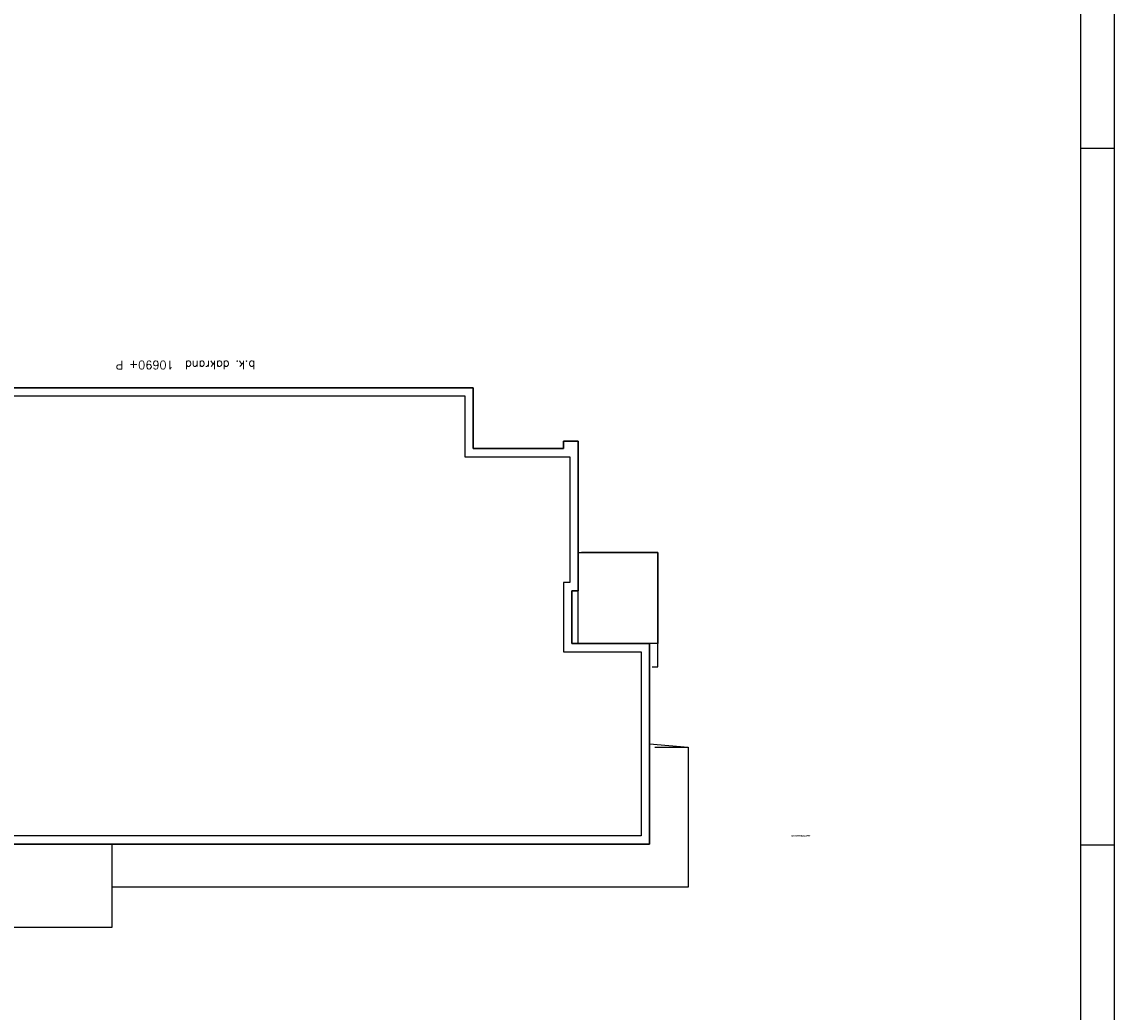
# Model space of a CAD drawing. Extents: x -101594 to 410648, y -2831 to 169921.
# Tile 5 of 31: x -50414 to -17494, y 27029 to 56890. Entities that reach past the tile are written whole.
import ezdxf
from ezdxf.enums import TextEntityAlignment as Align

# ---------------------------------------------------------------- set-up
doc = ezdxf.new("R2010")
doc.units = 0
doc.header["$LTSCALE"] = 50
doc.header["$MEASUREMENT"] = 0
doc.layers.get('0').update_dxf_attribs({"linetype": 'CONTINUOUS'})
for name, color, linetype in [('A--01A1_ACEER', 1, 'CONTINUOUS'), ('A--L27A010_OPPERVL-DAK2E', 1, 'CONTINUOUS'), ('A--L27A8_DAKEN', 8, 'CONTINUOUS'), ('A--T01A-25_TEKST', 2, 'CONTINUOUS'), ('X--L$2A-_KADER', 7, 'CONTINUOUS')]:
    doc.layers.add(name, color=color, linetype=linetype)
doc.styles.add('EB', font='cityb___.ttf', dxfattribs={"width": 0.9})
doc.styles.add('HIEMSTRA', font='romans.shx')

# ---------------------------------------------------------------- blocks, each defined once
blk = doc.blocks.new('KAD_A0')
at = {"layer": 'X--L$2A-_KADER', "color": 1}
for p, q in [((-830, -10), (-830, 0)), ((-620, -10), (-620, 0))]:
    blk.add_line(p, q, dxfattribs=at)
blk.add_lwpolyline([(-1179, -10), (-1179, 831), (10, 831), (10, -10)], close=True, dxfattribs=at)
at = {"layer": 'X--L$2A-_KADER', "color": 4}
blk.add_lwpolyline([(-1169, 0), (0, 0), (0, 821), (-1169, 821)], close=True, dxfattribs=at)
blk = doc.blocks.new('9403PLGR')
h = blk.add_hatch(color=256)
h.paths.add_polyline_path([(127944, 57256), (127846, 57276)], flags=0)
edge = h.paths.add_edge_path()
edge.add_line((127944, 57256), (127846, 57276))
edge.add_line((127944, 57256), (128729, 61106))
edge.add_line((128729, 61106), (130223, 60801))
edge.add_line((130223, 60801), (130243, 60899))
edge.add_line((130243, 60899), (125246, 61917))
edge.add_line((125246, 61917), (125226, 61819))
edge.add_line((125226, 61819), (128631, 61126))
edge.add_line((128631, 61126), (127846, 57276))
edge = h.paths.add_edge_path(flags=16)
edge.add_line((127846, 57276), (127944, 57256))
edge.add_line((128631, 61126), (127846, 57276))
edge.add_line((125226, 61819), (128631, 61126))
edge.add_line((125246, 61917), (125226, 61819))
edge.add_line((130243, 60899), (125246, 61917))
edge.add_line((130223, 60801), (130243, 60899))
edge.add_line((128729, 61106), (130223, 60801))
edge.add_line((127944, 57256), (128729, 61106))
h = blk.add_hatch(color=256)
h.paths.add_polyline_path([(127944, 57256), (127846, 57276)], flags=0)
edge = h.paths.add_edge_path()
edge.add_line((127944, 57256), (127846, 57276))
edge.add_line((127944, 57256), (128729, 61106))
edge.add_line((128729, 61106), (130223, 60801))
edge.add_line((130223, 60801), (130243, 60899))
edge.add_line((130243, 60899), (125246, 61917))
edge.add_line((125246, 61917), (125226, 61819))
edge.add_line((125226, 61819), (128631, 61126))
edge.add_line((128631, 61126), (127846, 57276))
edge = h.paths.add_edge_path(flags=16)
edge.add_line((127846, 57276), (127944, 57256))
edge.add_line((128631, 61126), (127846, 57276))
edge.add_line((125226, 61819), (128631, 61126))
edge.add_line((125246, 61917), (125226, 61819))
edge.add_line((130243, 60899), (125246, 61917))
edge.add_line((130223, 60801), (130243, 60899))
edge.add_line((128729, 61106), (130223, 60801))
edge.add_line((127944, 57256), (128729, 61106))
h = blk.add_hatch(color=256)
h.paths.add_polyline_path([(149247, 31766), (149150, 31786)], flags=0)
edge = h.paths.add_edge_path()
edge.add_line((149247, 31766), (149150, 31786))
edge.add_line((149247, 31766), (150032, 35616))
edge.add_line((150032, 35616), (151526, 35312))
edge.add_line((151526, 35312), (151546, 35410))
edge.add_line((151546, 35410), (146549, 36428))
edge.add_line((146549, 36428), (146529, 36330))
edge.add_line((146529, 36330), (149934, 35636))
edge.add_line((149934, 35636), (149150, 31786))
edge = h.paths.add_edge_path(flags=16)
edge.add_line((149150, 31786), (149247, 31766))
edge.add_line((149934, 35636), (149150, 31786))
edge.add_line((146529, 36330), (149934, 35636))
edge.add_line((146549, 36428), (146529, 36330))
edge.add_line((151546, 35410), (146549, 36428))
edge.add_line((151526, 35312), (151546, 35410))
edge.add_line((150032, 35616), (151526, 35312))
edge.add_line((149247, 31766), (150032, 35616))
h = blk.add_hatch(color=256)
h.paths.add_polyline_path([(149247, 31766), (149150, 31786)], flags=0)
edge = h.paths.add_edge_path()
edge.add_line((149247, 31766), (149150, 31786))
edge.add_line((149247, 31766), (150032, 35616))
edge.add_line((150032, 35616), (151526, 35312))
edge.add_line((151526, 35312), (151546, 35410))
edge.add_line((151546, 35410), (146549, 36428))
edge.add_line((146549, 36428), (146529, 36330))
edge.add_line((146529, 36330), (149934, 35636))
edge.add_line((149934, 35636), (149150, 31786))
edge = h.paths.add_edge_path(flags=16)
edge.add_line((149150, 31786), (149247, 31766))
edge.add_line((149934, 35636), (149150, 31786))
edge.add_line((146529, 36330), (149934, 35636))
edge.add_line((146549, 36428), (146529, 36330))
edge.add_line((151546, 35410), (146549, 36428))
edge.add_line((151526, 35312), (151546, 35410))
edge.add_line((150032, 35616), (151526, 35312))
edge.add_line((149247, 31766), (150032, 35616))
h = blk.add_hatch(color=256)
h.paths.add_polyline_path([(149247, 31766), (149150, 31786)], flags=0)
edge = h.paths.add_edge_path()
edge.add_line((149247, 31766), (149150, 31786))
edge.add_line((149247, 31766), (150032, 35616))
edge.add_line((150032, 35616), (151526, 35312))
edge.add_line((151526, 35312), (151546, 35410))
edge.add_line((151546, 35410), (146549, 36428))
edge.add_line((146549, 36428), (146529, 36330))
edge.add_line((146529, 36330), (149934, 35636))
edge.add_line((149934, 35636), (149150, 31786))
edge = h.paths.add_edge_path(flags=16)
edge.add_line((149150, 31786), (149247, 31766))
edge.add_line((149934, 35636), (149150, 31786))
edge.add_line((146529, 36330), (149934, 35636))
edge.add_line((146549, 36428), (146529, 36330))
edge.add_line((151546, 35410), (146549, 36428))
edge.add_line((151526, 35312), (151546, 35410))
edge.add_line((150032, 35616), (151526, 35312))
edge.add_line((149247, 31766), (150032, 35616))
h = blk.add_hatch(color=256)
h.paths.add_polyline_path([(149247, 31766), (149150, 31786)], flags=0)
edge = h.paths.add_edge_path()
edge.add_line((149247, 31766), (149150, 31786))
edge.add_line((149247, 31766), (150032, 35616))
edge.add_line((150032, 35616), (151526, 35312))
edge.add_line((151526, 35312), (151546, 35410))
edge.add_line((151546, 35410), (146549, 36428))
edge.add_line((146549, 36428), (146529, 36330))
edge.add_line((146529, 36330), (149934, 35636))
edge.add_line((149934, 35636), (149150, 31786))
edge = h.paths.add_edge_path(flags=16)
edge.add_line((149150, 31786), (149247, 31766))
edge.add_line((149934, 35636), (149150, 31786))
edge.add_line((146529, 36330), (149934, 35636))
edge.add_line((146549, 36428), (146529, 36330))
edge.add_line((151546, 35410), (146549, 36428))
edge.add_line((151526, 35312), (151546, 35410))
edge.add_line((150032, 35616), (151526, 35312))
edge.add_line((149247, 31766), (150032, 35616))
blk = doc.blocks.new('STRAM_0WT')
at = {"style": 'EB'}
blk.add_text('Xref STRAM_0WT', height=50, dxfattribs=at).set_placement((0, 0))

msp = doc.modelspace()

# ---------------------------------------------------------------- linework, layer by layer
at = {"layer": 'A--01A1_ACEER', "color": 6}
msp.add_lwpolyline([(-33649.3, 40893.6), (-31249.3, 40893.6), (-31249.3, 38144.6), (-33649.3, 38144.6)], close=True, dxfattribs=at)
msp.add_lwpolyline([(-31496.8, 35117.9), (-30334.5, 35022.5), (-30334.5, 30797.9), (-47699.3, 30797.9), (-47699.3, 29577.9), (-63539.3, 29577.9), (-63539.3, 30797.9), (-71026.2, 30797.9), (-71176.2, 30797.9), (-70972.5, 31797.9), (-58379.5, 31797.9), (-58299.5, 32092.9), (-31496.8, 32092.9), (-31496.8, 35117.9)], dxfattribs=at)
at = {"layer": 'A--L27A010_OPPERVL-DAK2E'}
msp.add_lwpolyline([(-62469.3, 31797.9), (-58379.5, 31797.9), (-58299.5, 32092.9), (-31496.8, 32092.9), (-31496.8, 38142.9), (-33839.3, 38142.9), (-33839.3, 39732.9), (-33649.3, 39732.9), (-33649.3, 44242.9), (-34089.3, 44242.9), (-34089.3, 44022.9), (-36809.3, 44022.9), (-36809.3, 45857.9), (-53844.5, 45857.9), (-53844.5, 42872.9), (-56544.3, 42872.9), (-56544.3, 42602.9), (-62269.3, 42602.9), (-62269.3, 40847.9), (-62469.3, 40847.9), (-62469.3, 31797.9)], dxfattribs=at)
at = {"layer": 'A--L27A8_DAKEN'}
for points in [[(-64280.5, 39822.2), (-62469.3, 39822.2), (-62469.3, 40847.9), (-62269.3, 40847.9), (-62269.3, 42602.9), (-56544.3, 42602.9), (-56544.3, 42872.9), (-56544.3, 42872.9), (-53844.5, 42872.9), (-53844.5, 45857.9), (-36809.3, 45857.9), (-36809.3, 44022.9), (-34089.3, 44022.9), (-34089.3, 44242.9), (-33649.3, 44242.9), (-33649.3, 39732.9), (-33839.3, 39732.9), (-33839.3, 38142.9), (-31496.8, 38142.9), (-31496.8, 32092.9), (-58299.5, 32092.9), (-58379.5, 31797.9), (-70972.5, 31797.9)], [(-64280.5, 39572.2), (-62219.3, 39572.2), (-62219.3, 40597.9), (-62019.3, 40597.9), (-62019.3, 42352.9), (-56294.3, 42352.9), (-56294.3, 42622.9), (-53594.5, 42622.9), (-53594.5, 45607.9), (-37059.3, 45607.9), (-37059.3, 43772.9), (-33899.3, 43772.9), (-33899.3, 39982.9), (-34089.3, 39982.9), (-34089.3, 37892.9), (-31746.8, 37892.9), (-31746.8, 32342.9), (-58490.8, 32342.9), (-58570.8, 32047.9), (-70722.5, 32047.9)], [(-31417.6, 37441.6), (-31249.4, 37441.6), (-31248.7, 40892.9), (-33543.8, 40892.9)], [(-31334.5, 35022.5), (-30334.5, 35022.5), (-30334.5, 31797.9), (-30334.5, 30797.9), (-47699.3, 30797.9)], [(-47699.3, 32092.9), (-47699.3, 29577.9), (-63539.3, 29577.9), (-63539.3, 30797.9)]]:
    msp.add_lwpolyline(points, dxfattribs=at)

# ---------------------------------------------------------------- block references
at = {"rotation": 90}
for name, p, xscale, yscale, zscale in [('KAD_A0', (-18494.2, 115068.8), 100, 100, 100), ('9403PLGR', (-27796.5, 8441.5), 0.2, 0.2, 0.2)]:
    msp.add_blockref(name, p, dxfattribs=dict(at, xscale=xscale, yscale=yscale, zscale=zscale))
msp.add_blockref('STRAM_0WT', (-27229.7, 32322.2))

# ---------------------------------------------------------------- texts
at = {"layer": 'A--T01A-25_TEKST', "style": 'HIEMSTRA'}
msp.add_text('b.k. dakrand  10690+ P', height=250, rotation=180, dxfattribs=at).set_placement((-47582.5, 46667.6), align=Align.RIGHT)

doc.saveas('drawing.dxf')
